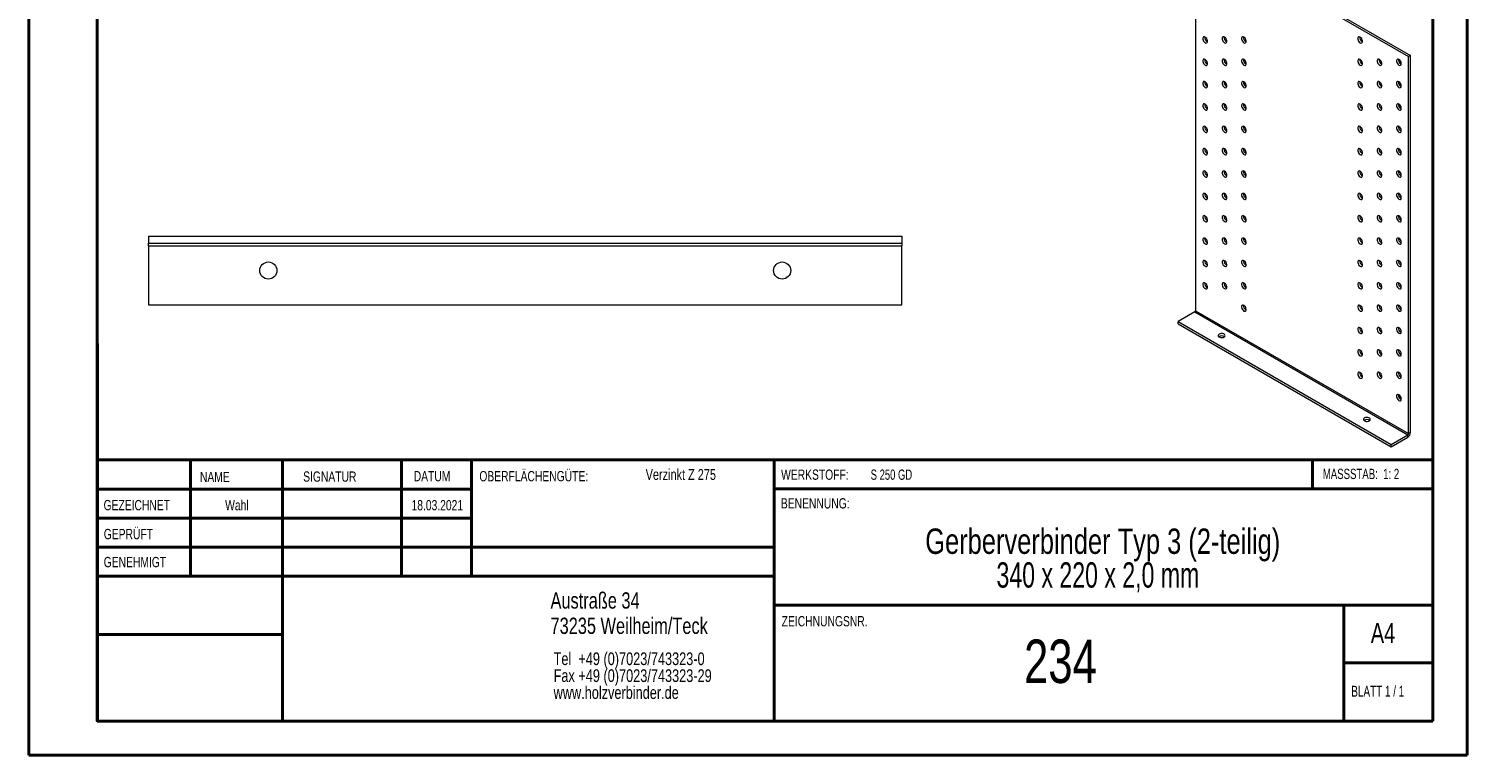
# Model space of a CAD drawing. Header units: millimetres. Extents: x 0 to 210, y 0 to 297.
# Tile 1 of 2: x 0 to 210, y 0 to 106. Entities that reach past the tile are written whole.
import ezdxf

# ---------------------------------------------------------------- set-up
doc = ezdxf.new("R2010")
doc.units = ezdxf.units.MM
doc.styles.add('SLDTEXTSTYLE0', font='TXT', dxfattribs={"width": 0.75})
doc.styles.add('SLDTEXTSTYLE1', font='TXT', dxfattribs={"width": 0.681818})
doc.styles.add('SLDTEXTSTYLE2', font='TXT', dxfattribs={"width": 0.7})
doc.styles.add('SLDTEXTSTYLE3', font='TXT', dxfattribs={"width": 0.6875})
doc.styles.add('SLDTEXTSTYLE4', font='TXT', dxfattribs={"width": 0.680556})

# ---------------------------------------------------------------- blocks, each defined once
blk = doc.blocks.new('SW_NOTE_0')
at = {"color": 0, "linetype": 'Continuous', "lineweight": 0, "char_height": 1.8521, "attachment_point": 1, "style": 'SLDTEXTSTYLE0'}
for s, insert in [('Tel  +49 (0)7023/743323-0', (0, 2.39)), ('Fax +49 (0)7023/743323-29', (0, -0.08)), ('www.holzverbinder.de', (0, -2.55))]:
    blk.add_mtext(s, dxfattribs=dict(at, insert=insert))
blk = doc.blocks.new('SW_NOTE_1')
at = {"color": 0, "linetype": 'Continuous', "lineweight": 0, "char_height": 3.7042, "attachment_point": 2}
for s, insert, style in [('Gerberverbinder Typ 3 (2-teilig)', (36.75, 4.77), 'SLDTEXTSTYLE0'), ('340 x 220 x 2,0 mm', (36.04, -0.16), 'SLDTEXTSTYLE4')]:
    blk.add_mtext(s, dxfattribs=dict(at, insert=insert, style=style))

msp = doc.modelspace()

# ---------------------------------------------------------------- linework, layer by layer
at = {"color": 7, "linetype": 'Continuous', "lineweight": 40}
for p, q in [((0.08, 0.21), (0.08, 297.21)), ((210.08, 0.21), (210.08, 297.21)), ((10.08, 5.21), (10.08, 292.21)), ((205.08, 5.21), (205.08, 292.21)), ((10.11, 60.37), (10.11, 5.12)), ((205.08, 43.37), (10.11, 43.37)), ((23.71, 43.37), (23.71, 26.37)), ((37.1, 43.37), (37.1, 5.12)), ((54.51, 43.37), (54.51, 26.37)), ((64.71, 26.37), (64.71, 43.37)), ((108.91, 43.37), (108.91, 5.12)), ((187.47, 39.12), (187.47, 43.37)), ((64.71, 39.1), (10.11, 39.1)), ((205.08, 39.12), (108.91, 39.12)), ((64.71, 34.87), (10.11, 34.87)), ((108.91, 30.62), (10.11, 30.62)), ((108.91, 26.37), (10.11, 26.37)), ((108.91, 22.12), (205.08, 22.12)), ((192.08, 5.21), (192.08, 22.21)), ((37.1, 17.87), (10.11, 17.87)), ((10.11, 13.71), (10.08, 13.71)), ((205.08, 13.71), (192.08, 13.71)), ((10.11, 9.46), (10.08, 9.46)), ((10.08, 5.21), (205.08, 5.21)), ((205.08, 5.21), (180.99, 5.21)), ((0.08, 0.21), (210.08, 0.21))]:
    msp.add_line(p, q, dxfattribs=at)
at = {"color": 7, "linetype": 'Continuous', "lineweight": 15}
for p, q in [((170.4, 120.24), (170.4, 65.16)), ((170.4, 120.24), (201.52, 102.28)), ((170.69, 120.4), (201.8, 102.44)), ((172.1, 104.48), (172.17, 104.45)), ((174.93, 104.48), (174.99, 104.45)), ((177.76, 104.48), (177.82, 104.45)), ((194.73, 104.48), (194.79, 104.45)), ((172.1, 101.21), (172.17, 101.18)), ((174.93, 101.21), (174.99, 101.18)), ((177.76, 101.21), (177.82, 101.18)), ((194.73, 101.21), (194.79, 101.18)), ((197.56, 101.22), (197.62, 101.18)), ((200.39, 101.22), (200.45, 101.19)), ((201.8, 102.44), (201.52, 102.28)), ((201.52, 47.2), (201.52, 102.28)), ((201.8, 47.36), (201.8, 102.44)), ((172.1, 97.95), (172.17, 97.92)), ((174.93, 97.95), (174.99, 97.92)), ((177.76, 97.95), (177.82, 97.92)), ((194.73, 97.95), (194.79, 97.92)), ((197.56, 97.95), (197.62, 97.92)), ((200.39, 97.95), (200.45, 97.92)), ((172.1, 94.68), (172.17, 94.65)), ((174.93, 94.68), (174.99, 94.65)), ((177.76, 94.68), (177.82, 94.65)), ((194.73, 94.68), (194.79, 94.65)), ((197.56, 94.68), (197.62, 94.65)), ((200.39, 94.68), (200.45, 94.65)), ((172.1, 91.41), (172.17, 91.38)), ((174.93, 91.41), (174.99, 91.38)), ((177.76, 91.41), (177.82, 91.38)), ((194.73, 91.42), (194.79, 91.39)), ((197.56, 91.42), (197.62, 91.39)), ((200.39, 91.42), (200.45, 91.39)), ((172.1, 88.15), (172.17, 88.12)), ((174.93, 88.15), (174.99, 88.12)), ((177.76, 88.15), (177.82, 88.12)), ((194.73, 88.15), (194.79, 88.12)), ((197.56, 88.15), (197.62, 88.12)), ((200.39, 88.15), (200.45, 88.12)), ((172.1, 84.88), (172.17, 84.85)), ((174.93, 84.88), (174.99, 84.85)), ((177.76, 84.88), (177.82, 84.85)), ((194.73, 84.88), (194.79, 84.85)), ((197.56, 84.88), (197.62, 84.85)), ((200.39, 84.88), (200.45, 84.85)), ((172.1, 81.62), (172.17, 81.59)), ((174.93, 81.62), (174.99, 81.59)), ((177.76, 81.62), (177.82, 81.59)), ((194.73, 81.62), (194.79, 81.59)), ((197.56, 81.62), (197.62, 81.59)), ((200.39, 81.62), (200.45, 81.59)), ((172.1, 78.35), (172.17, 78.32)), ((174.93, 78.35), (174.99, 78.32)), ((177.76, 78.35), (177.82, 78.32)), ((194.73, 78.35), (194.79, 78.32)), ((197.56, 78.35), (197.62, 78.32)), ((200.39, 78.35), (200.45, 78.32)), ((17.56, 76.03), (127.56, 76.03)), ((17.56, 76.03), (17.56, 75.03)), ((127.56, 76.03), (127.56, 75.03)), ((17.56, 75.03), (127.56, 75.03)), ((17.56, 74.66), (17.56, 75.03)), ((17.56, 74.66), (127.56, 74.66)), ((17.56, 74.66), (17.56, 66.03)), ((127.56, 75.03), (127.56, 74.66)), ((127.56, 66.03), (127.56, 74.66)), ((172.1, 75.08), (172.17, 75.05)), ((174.93, 75.08), (174.99, 75.05)), ((177.76, 75.08), (177.82, 75.05)), ((194.73, 75.09), (194.79, 75.06)), ((197.56, 75.09), (197.62, 75.06)), ((200.39, 75.09), (200.45, 75.06)), ((172.1, 71.82), (172.17, 71.79)), ((174.93, 71.82), (174.99, 71.79)), ((177.76, 71.82), (177.82, 71.79)), ((194.73, 71.82), (194.79, 71.79)), ((197.56, 71.82), (197.62, 71.79)), ((200.39, 71.82), (200.45, 71.79)), ((172.1, 68.55), (172.17, 68.52)), ((174.93, 68.55), (174.99, 68.52)), ((177.76, 68.55), (177.82, 68.52)), ((194.73, 68.55), (194.79, 68.52)), ((197.56, 68.55), (197.62, 68.52)), ((200.39, 68.55), (200.45, 68.52)), ((17.56, 66.03), (127.56, 66.03)), ((170.4, 65.16), (201.52, 47.2)), ((177.76, 65.29), (177.82, 65.26)), ((194.73, 65.29), (194.79, 65.26)), ((197.56, 65.29), (197.62, 65.26)), ((200.39, 65.29), (200.45, 65.26)), ((170.3, 64.98), (167.86, 63.57)), ((167.86, 63.24), (167.86, 63.57)), ((167.86, 63.57), (198.97, 45.61)), ((167.86, 63.24), (198.97, 45.28)), ((170.3, 64.98), (201.41, 47.02)), ((194.73, 62.02), (194.79, 61.99)), ((197.56, 62.02), (197.62, 61.99)), ((200.39, 62.02), (200.45, 61.99)), ((194.73, 58.75), (194.79, 58.72)), ((197.56, 58.76), (197.62, 58.72)), ((200.39, 58.76), (200.45, 58.72)), ((194.73, 55.49), (194.79, 55.46)), ((197.56, 55.49), (197.62, 55.46)), ((200.39, 55.49), (200.45, 55.46)), ((200.39, 52.22), (200.45, 52.19)), ((198.97, 45.61), (201.41, 47.02)), ((198.97, 45.28), (201.41, 46.69)), ((201.41, 46.69), (201.41, 47.02)), ((201.8, 47.36), (201.52, 47.2)), ((198.97, 45.28), (198.97, 45.61))]:
    msp.add_line(p, q, dxfattribs=at)
at = {"color": 7, "linetype": 'Continuous', "lineweight": 0}
for p, q in [((64.71, 39.12), (10.11, 39.12)), ((23.71, 5.21), (23.71, 5.12)), ((54.51, 5.21), (54.51, 5.12))]:
    msp.add_line(p, q, dxfattribs=at)
at = {"color": 7, "linetype": 'Continuous', "lineweight": 15, "flags": 128}
for points in [[(171.82, 104.32), (171.94, 104.27), (172.05, 104.28), (172.12, 104.34), (172.17, 104.45), (172.17, 104.59), (172.12, 104.75), (172.05, 104.91), (171.94, 105.04), (171.82, 105.13), (171.7, 105.18), (171.59, 105.17), (171.51, 105.1), (171.47, 105), (171.47, 104.85), (171.51, 104.7), (171.59, 104.54), (171.7, 104.41), (171.82, 104.32)], [(174.65, 104.32), (174.77, 104.27), (174.87, 104.28), (174.95, 104.34), (174.99, 104.45), (174.99, 104.59), (174.95, 104.75), (174.87, 104.91), (174.77, 105.04), (174.65, 105.13), (174.53, 105.18), (174.42, 105.17), (174.34, 105.11), (174.3, 105), (174.3, 104.85), (174.34, 104.7), (174.42, 104.54), (174.53, 104.41), (174.65, 104.32)], [(177.47, 104.32), (177.6, 104.27), (177.7, 104.28), (177.78, 104.34), (177.82, 104.45), (177.82, 104.59), (177.78, 104.75), (177.7, 104.91), (177.6, 105.04), (177.47, 105.13), (177.35, 105.18), (177.25, 105.17), (177.17, 105.11), (177.13, 105), (177.13, 104.85), (177.17, 104.7), (177.25, 104.54), (177.35, 104.41), (177.47, 104.32)], [(194.45, 104.32), (194.57, 104.27), (194.67, 104.28), (194.75, 104.35), (194.79, 104.45), (194.79, 104.6), (194.75, 104.75), (194.67, 104.91), (194.57, 105.04), (194.45, 105.13), (194.32, 105.18), (194.22, 105.17), (194.14, 105.11), (194.1, 105), (194.1, 104.86), (194.14, 104.7), (194.22, 104.54), (194.32, 104.41), (194.45, 104.32)], [(171.82, 101.05), (171.94, 101), (172.05, 101.01), (172.12, 101.08), (172.17, 101.19), (172.17, 101.33), (172.12, 101.49), (172.05, 101.64), (171.94, 101.77), (171.82, 101.87), (171.7, 101.91), (171.59, 101.9), (171.51, 101.84), (171.47, 101.73), (171.47, 101.59), (171.51, 101.43), (171.59, 101.28), (171.7, 101.14), (171.82, 101.05)], [(174.65, 101.05), (174.77, 101), (174.87, 101.01), (174.95, 101.08), (174.99, 101.19), (174.99, 101.33), (174.95, 101.49), (174.87, 101.64), (174.77, 101.77), (174.65, 101.87), (174.53, 101.91), (174.42, 101.9), (174.34, 101.84), (174.3, 101.73), (174.3, 101.59), (174.34, 101.43), (174.42, 101.28), (174.53, 101.14), (174.65, 101.05)], [(177.47, 101.05), (177.6, 101), (177.7, 101.01), (177.78, 101.08), (177.82, 101.19), (177.82, 101.33), (177.78, 101.49), (177.7, 101.64), (177.6, 101.77), (177.47, 101.87), (177.35, 101.91), (177.25, 101.9), (177.17, 101.84), (177.13, 101.73), (177.13, 101.59), (177.17, 101.43), (177.25, 101.28), (177.35, 101.14), (177.47, 101.05)], [(194.45, 101.05), (194.57, 101.01), (194.67, 101.02), (194.75, 101.08), (194.79, 101.19), (194.79, 101.33), (194.75, 101.49), (194.67, 101.64), (194.57, 101.77), (194.45, 101.87), (194.32, 101.91), (194.22, 101.9), (194.14, 101.84), (194.1, 101.73), (194.1, 101.59), (194.14, 101.43), (194.22, 101.28), (194.32, 101.15), (194.45, 101.05)], [(197.27, 101.05), (197.39, 101.01), (197.5, 101.02), (197.58, 101.08), (197.62, 101.19), (197.62, 101.33), (197.58, 101.49), (197.5, 101.64), (197.39, 101.77), (197.27, 101.87), (197.15, 101.91), (197.05, 101.9), (196.97, 101.84), (196.93, 101.73), (196.93, 101.59), (196.97, 101.43), (197.05, 101.28), (197.15, 101.15), (197.27, 101.05)], [(200.1, 101.05), (200.22, 101.01), (200.33, 101.02), (200.41, 101.08), (200.45, 101.19), (200.45, 101.33), (200.41, 101.49), (200.33, 101.64), (200.22, 101.77), (200.1, 101.87), (199.98, 101.91), (199.88, 101.9), (199.8, 101.84), (199.75, 101.73), (199.75, 101.59), (199.8, 101.43), (199.88, 101.28), (199.98, 101.15), (200.1, 101.05)], [(171.82, 97.78), (171.94, 97.74), (172.05, 97.75), (172.12, 97.81), (172.17, 97.92), (172.17, 98.06), (172.12, 98.22), (172.05, 98.37), (171.94, 98.51), (171.82, 98.6), (171.7, 98.65), (171.59, 98.64), (171.51, 98.57), (171.47, 98.46), (171.47, 98.32), (171.51, 98.16), (171.59, 98.01), (171.7, 97.88), (171.82, 97.78)], [(174.65, 97.78), (174.77, 97.74), (174.87, 97.75), (174.95, 97.81), (174.99, 97.92), (174.99, 98.06), (174.95, 98.22), (174.87, 98.37), (174.77, 98.51), (174.65, 98.6), (174.53, 98.65), (174.42, 98.64), (174.34, 98.57), (174.3, 98.46), (174.3, 98.32), (174.34, 98.16), (174.42, 98.01), (174.53, 97.88), (174.65, 97.78)], [(177.47, 97.78), (177.6, 97.74), (177.7, 97.75), (177.78, 97.81), (177.82, 97.92), (177.82, 98.06), (177.78, 98.22), (177.7, 98.37), (177.6, 98.51), (177.47, 98.6), (177.35, 98.65), (177.25, 98.64), (177.17, 98.57), (177.13, 98.46), (177.13, 98.32), (177.17, 98.16), (177.25, 98.01), (177.35, 97.88), (177.47, 97.78)], [(194.45, 97.79), (194.57, 97.74), (194.67, 97.75), (194.75, 97.81), (194.79, 97.92), (194.79, 98.06), (194.75, 98.22), (194.67, 98.38), (194.57, 98.51), (194.45, 98.6), (194.32, 98.65), (194.22, 98.64), (194.14, 98.57), (194.1, 98.47), (194.1, 98.32), (194.14, 98.17), (194.22, 98.01), (194.32, 97.88), (194.45, 97.79)], [(197.27, 97.79), (197.39, 97.74), (197.5, 97.75), (197.58, 97.81), (197.62, 97.92), (197.62, 98.06), (197.58, 98.22), (197.5, 98.38), (197.39, 98.51), (197.27, 98.6), (197.15, 98.65), (197.05, 98.64), (196.97, 98.57), (196.93, 98.47), (196.93, 98.32), (196.97, 98.17), (197.05, 98.01), (197.15, 97.88), (197.27, 97.79)], [(200.1, 97.79), (200.22, 97.74), (200.33, 97.75), (200.41, 97.81), (200.45, 97.92), (200.45, 98.06), (200.41, 98.22), (200.33, 98.38), (200.22, 98.51), (200.1, 98.6), (199.98, 98.65), (199.88, 98.64), (199.8, 98.58), (199.75, 98.47), (199.75, 98.32), (199.8, 98.17), (199.88, 98.01), (199.98, 97.88), (200.1, 97.79)], [(171.82, 94.52), (171.94, 94.47), (172.05, 94.48), (172.12, 94.54), (172.17, 94.65), (172.17, 94.8), (172.12, 94.95), (172.05, 95.11), (171.94, 95.24), (171.82, 95.33), (171.7, 95.38), (171.59, 95.37), (171.51, 95.31), (171.47, 95.2), (171.47, 95.06), (171.51, 94.9), (171.59, 94.74), (171.7, 94.61), (171.82, 94.52)], [(174.65, 94.52), (174.77, 94.47), (174.87, 94.48), (174.95, 94.54), (174.99, 94.65), (174.99, 94.8), (174.95, 94.95), (174.87, 95.11), (174.77, 95.24), (174.65, 95.33), (174.53, 95.38), (174.42, 95.37), (174.34, 95.31), (174.3, 95.2), (174.3, 95.06), (174.34, 94.9), (174.42, 94.74), (174.53, 94.61), (174.65, 94.52)], [(177.47, 94.52), (177.6, 94.47), (177.7, 94.48), (177.78, 94.55), (177.82, 94.65), (177.82, 94.8), (177.78, 94.95), (177.7, 95.11), (177.6, 95.24), (177.47, 95.33), (177.35, 95.38), (177.25, 95.37), (177.17, 95.31), (177.13, 95.2), (177.13, 95.06), (177.17, 94.9), (177.25, 94.74), (177.35, 94.61), (177.47, 94.52)], [(194.45, 94.52), (194.57, 94.47), (194.67, 94.48), (194.75, 94.55), (194.79, 94.66), (194.79, 94.8), (194.75, 94.95), (194.67, 95.11), (194.57, 95.24), (194.45, 95.34), (194.32, 95.38), (194.22, 95.37), (194.14, 95.31), (194.1, 95.2), (194.1, 95.06), (194.14, 94.9), (194.22, 94.75), (194.32, 94.61), (194.45, 94.52)], [(197.27, 94.52), (197.39, 94.47), (197.5, 94.48), (197.58, 94.55), (197.62, 94.66), (197.62, 94.8), (197.58, 94.96), (197.5, 95.11), (197.39, 95.24), (197.27, 95.34), (197.15, 95.38), (197.05, 95.37), (196.97, 95.31), (196.93, 95.2), (196.93, 95.06), (196.97, 94.9), (197.05, 94.75), (197.15, 94.61), (197.27, 94.52)], [(200.1, 94.52), (200.22, 94.47), (200.33, 94.48), (200.41, 94.55), (200.45, 94.66), (200.45, 94.8), (200.41, 94.96), (200.33, 95.11), (200.22, 95.24), (200.1, 95.34), (199.98, 95.38), (199.88, 95.37), (199.8, 95.31), (199.75, 95.2), (199.75, 95.06), (199.8, 94.9), (199.88, 94.75), (199.98, 94.61), (200.1, 94.52)], [(171.82, 91.25), (171.94, 91.21), (172.05, 91.22), (172.12, 91.28), (172.17, 91.39), (172.17, 91.53), (172.12, 91.69), (172.05, 91.84), (171.94, 91.97), (171.82, 92.07), (171.7, 92.11), (171.59, 92.1), (171.51, 92.04), (171.47, 91.93), (171.47, 91.79), (171.51, 91.63), (171.59, 91.48), (171.7, 91.35), (171.82, 91.25)], [(174.65, 91.25), (174.77, 91.21), (174.87, 91.22), (174.95, 91.28), (174.99, 91.39), (174.99, 91.53), (174.95, 91.69), (174.87, 91.84), (174.77, 91.97), (174.65, 92.07), (174.53, 92.11), (174.42, 92.1), (174.34, 92.04), (174.3, 91.93), (174.3, 91.79), (174.34, 91.63), (174.42, 91.48), (174.53, 91.35), (174.65, 91.25)], [(177.47, 91.25), (177.6, 91.21), (177.7, 91.22), (177.78, 91.28), (177.82, 91.39), (177.82, 91.53), (177.78, 91.69), (177.7, 91.84), (177.6, 91.97), (177.47, 92.07), (177.35, 92.11), (177.25, 92.1), (177.17, 92.04), (177.13, 91.93), (177.13, 91.79), (177.17, 91.63), (177.25, 91.48), (177.35, 91.35), (177.47, 91.25)], [(194.45, 91.25), (194.57, 91.21), (194.67, 91.22), (194.75, 91.28), (194.79, 91.39), (194.79, 91.53), (194.75, 91.69), (194.67, 91.84), (194.57, 91.98), (194.45, 92.07), (194.32, 92.11), (194.22, 92.11), (194.14, 92.04), (194.1, 91.93), (194.1, 91.79), (194.14, 91.63), (194.22, 91.48), (194.32, 91.35), (194.45, 91.25)], [(197.27, 91.25), (197.39, 91.21), (197.5, 91.22), (197.58, 91.28), (197.62, 91.39), (197.62, 91.53), (197.58, 91.69), (197.5, 91.84), (197.39, 91.98), (197.27, 92.07), (197.15, 92.12), (197.05, 92.11), (196.97, 92.04), (196.93, 91.93), (196.93, 91.79), (196.97, 91.63), (197.05, 91.48), (197.15, 91.35), (197.27, 91.25)], [(200.1, 91.25), (200.22, 91.21), (200.33, 91.22), (200.41, 91.28), (200.45, 91.39), (200.45, 91.53), (200.41, 91.69), (200.33, 91.84), (200.22, 91.98), (200.1, 92.07), (199.98, 92.12), (199.88, 92.11), (199.8, 92.04), (199.75, 91.93), (199.75, 91.79), (199.8, 91.63), (199.88, 91.48), (199.98, 91.35), (200.1, 91.25)], [(171.82, 87.98), (171.94, 87.94), (172.05, 87.95), (172.12, 88.01), (172.17, 88.12), (172.17, 88.26), (172.12, 88.42), (172.05, 88.57), (171.94, 88.71), (171.82, 88.8), (171.7, 88.85), (171.59, 88.84), (171.51, 88.77), (171.47, 88.67), (171.47, 88.52), (171.51, 88.37), (171.59, 88.21), (171.7, 88.08), (171.82, 87.98)], [(174.65, 87.99), (174.77, 87.94), (174.87, 87.95), (174.95, 88.01), (174.99, 88.12), (174.99, 88.26), (174.95, 88.42), (174.87, 88.57), (174.77, 88.71), (174.65, 88.8), (174.53, 88.85), (174.42, 88.84), (174.34, 88.77), (174.3, 88.67), (174.3, 88.52), (174.34, 88.37), (174.42, 88.21), (174.53, 88.08), (174.65, 87.99)], [(177.47, 87.99), (177.6, 87.94), (177.7, 87.95), (177.78, 88.01), (177.82, 88.12), (177.82, 88.26), (177.78, 88.42), (177.7, 88.58), (177.6, 88.71), (177.47, 88.8), (177.35, 88.85), (177.25, 88.84), (177.17, 88.77), (177.13, 88.67), (177.13, 88.52), (177.17, 88.37), (177.25, 88.21), (177.35, 88.08), (177.47, 87.99)], [(194.45, 87.99), (194.57, 87.94), (194.67, 87.95), (194.75, 88.01), (194.79, 88.12), (194.79, 88.27), (194.75, 88.42), (194.67, 88.58), (194.57, 88.71), (194.45, 88.8), (194.32, 88.85), (194.22, 88.84), (194.14, 88.78), (194.1, 88.67), (194.1, 88.53), (194.14, 88.37), (194.22, 88.21), (194.32, 88.08), (194.45, 87.99)], [(197.27, 87.99), (197.39, 87.94), (197.5, 87.95), (197.58, 88.01), (197.62, 88.12), (197.62, 88.27), (197.58, 88.42), (197.5, 88.58), (197.39, 88.71), (197.27, 88.8), (197.15, 88.85), (197.05, 88.84), (196.97, 88.78), (196.93, 88.67), (196.93, 88.53), (196.97, 88.37), (197.05, 88.21), (197.15, 88.08), (197.27, 87.99)], [(200.1, 87.99), (200.22, 87.94), (200.33, 87.95), (200.41, 88.01), (200.45, 88.12), (200.45, 88.27), (200.41, 88.42), (200.33, 88.58), (200.22, 88.71), (200.1, 88.8), (199.98, 88.85), (199.88, 88.84), (199.8, 88.78), (199.75, 88.67), (199.75, 88.53), (199.8, 88.37), (199.88, 88.21), (199.98, 88.08), (200.1, 87.99)], [(171.82, 84.72), (171.94, 84.67), (172.05, 84.68), (172.12, 84.75), (172.17, 84.86), (172.17, 85), (172.12, 85.15), (172.05, 85.31), (171.94, 85.44), (171.82, 85.54), (171.7, 85.58), (171.59, 85.57), (171.51, 85.51), (171.47, 85.4), (171.47, 85.26), (171.51, 85.1), (171.59, 84.95), (171.7, 84.81), (171.82, 84.72)], [(174.65, 84.72), (174.77, 84.67), (174.87, 84.68), (174.95, 84.75), (174.99, 84.86), (174.99, 85), (174.95, 85.15), (174.87, 85.31), (174.77, 85.44), (174.65, 85.54), (174.53, 85.58), (174.42, 85.57), (174.34, 85.51), (174.3, 85.4), (174.3, 85.26), (174.34, 85.1), (174.42, 84.95), (174.53, 84.81), (174.65, 84.72)], [(177.47, 84.72), (177.6, 84.67), (177.7, 84.68), (177.78, 84.75), (177.82, 84.86), (177.82, 85), (177.78, 85.15), (177.7, 85.31), (177.6, 85.44), (177.47, 85.54), (177.35, 85.58), (177.25, 85.57), (177.17, 85.51), (177.13, 85.4), (177.13, 85.26), (177.17, 85.1), (177.25, 84.95), (177.35, 84.81), (177.47, 84.72)], [(194.45, 84.72), (194.57, 84.68), (194.67, 84.69), (194.75, 84.75), (194.79, 84.86), (194.79, 85), (194.75, 85.16), (194.67, 85.31), (194.57, 85.44), (194.45, 85.54), (194.32, 85.58), (194.22, 85.57), (194.14, 85.51), (194.1, 85.4), (194.1, 85.26), (194.14, 85.1), (194.22, 84.95), (194.32, 84.82), (194.45, 84.72)], [(197.27, 84.72), (197.39, 84.68), (197.5, 84.69), (197.58, 84.75), (197.62, 84.86), (197.62, 85), (197.58, 85.16), (197.5, 85.31), (197.39, 85.44), (197.27, 85.54), (197.15, 85.58), (197.05, 85.57), (196.97, 85.51), (196.93, 85.4), (196.93, 85.26), (196.97, 85.1), (197.05, 84.95), (197.15, 84.82), (197.27, 84.72)], [(200.1, 84.72), (200.22, 84.68), (200.33, 84.69), (200.41, 84.75), (200.45, 84.86), (200.45, 85), (200.41, 85.16), (200.33, 85.31), (200.22, 85.44), (200.1, 85.54), (199.98, 85.58), (199.88, 85.57), (199.8, 85.51), (199.75, 85.4), (199.75, 85.26), (199.8, 85.1), (199.88, 84.95), (199.98, 84.82), (200.1, 84.72)], [(171.82, 81.45), (171.94, 81.41), (172.05, 81.42), (172.12, 81.48), (172.17, 81.59), (172.17, 81.73), (172.12, 81.89), (172.05, 82.04), (171.94, 82.17), (171.82, 82.27), (171.7, 82.31), (171.59, 82.3), (171.51, 82.24), (171.47, 82.13), (171.47, 81.99), (171.51, 81.83), (171.59, 81.68), (171.7, 81.55), (171.82, 81.45)], [(174.65, 81.45), (174.77, 81.41), (174.87, 81.42), (174.95, 81.48), (174.99, 81.59), (174.99, 81.73), (174.95, 81.89), (174.87, 82.04), (174.77, 82.17), (174.65, 82.27), (174.53, 82.31), (174.42, 82.31), (174.34, 82.24), (174.3, 82.13), (174.3, 81.99), (174.34, 81.83), (174.42, 81.68), (174.53, 81.55), (174.65, 81.45)], [(177.47, 81.45), (177.6, 81.41), (177.7, 81.42), (177.78, 81.48), (177.82, 81.59), (177.82, 81.73), (177.78, 81.89), (177.7, 82.04), (177.6, 82.18), (177.47, 82.27), (177.35, 82.31), (177.25, 82.31), (177.17, 82.24), (177.13, 82.13), (177.13, 81.99), (177.17, 81.83), (177.25, 81.68), (177.35, 81.55), (177.47, 81.45)], [(194.45, 81.45), (194.57, 81.41), (194.67, 81.42), (194.75, 81.48), (194.79, 81.59), (194.79, 81.73), (194.75, 81.89), (194.67, 82.04), (194.57, 82.18), (194.45, 82.27), (194.32, 82.32), (194.22, 82.31), (194.14, 82.24), (194.1, 82.13), (194.1, 81.99), (194.14, 81.84), (194.22, 81.68), (194.32, 81.55), (194.45, 81.45)], [(197.27, 81.45), (197.39, 81.41), (197.5, 81.42), (197.58, 81.48), (197.62, 81.59), (197.62, 81.73), (197.58, 81.89), (197.5, 82.04), (197.39, 82.18), (197.27, 82.27), (197.15, 82.32), (197.05, 82.31), (196.97, 82.24), (196.93, 82.14), (196.93, 81.99), (196.97, 81.84), (197.05, 81.68), (197.15, 81.55), (197.27, 81.45)], [(200.1, 81.46), (200.22, 81.41), (200.33, 81.42), (200.41, 81.48), (200.45, 81.59), (200.45, 81.73), (200.41, 81.89), (200.33, 82.05), (200.22, 82.18), (200.1, 82.27), (199.98, 82.32), (199.88, 82.31), (199.8, 82.24), (199.75, 82.14), (199.75, 81.99), (199.8, 81.84), (199.88, 81.68), (199.98, 81.55), (200.1, 81.46)], [(171.82, 78.19), (171.94, 78.14), (172.05, 78.15), (172.12, 78.21), (172.17, 78.32), (172.17, 78.46), (172.12, 78.62), (172.05, 78.78), (171.94, 78.91), (171.82, 79), (171.7, 79.05), (171.59, 79.04), (171.51, 78.98), (171.47, 78.87), (171.47, 78.72), (171.51, 78.57), (171.59, 78.41), (171.7, 78.28), (171.82, 78.19)], [(174.65, 78.19), (174.77, 78.14), (174.87, 78.15), (174.95, 78.21), (174.99, 78.32), (174.99, 78.46), (174.95, 78.62), (174.87, 78.78), (174.77, 78.91), (174.65, 79), (174.53, 79.05), (174.42, 79.04), (174.34, 78.98), (174.3, 78.87), (174.3, 78.73), (174.34, 78.57), (174.42, 78.41), (174.53, 78.28), (174.65, 78.19)], [(177.47, 78.19), (177.6, 78.14), (177.7, 78.15), (177.78, 78.21), (177.82, 78.32), (177.82, 78.47), (177.78, 78.62), (177.7, 78.78), (177.6, 78.91), (177.47, 79), (177.35, 79.05), (177.25, 79.04), (177.17, 78.98), (177.13, 78.87), (177.13, 78.73), (177.17, 78.57), (177.25, 78.41), (177.35, 78.28), (177.47, 78.19)], [(194.45, 78.19), (194.57, 78.14), (194.67, 78.15), (194.75, 78.22), (194.79, 78.32), (194.79, 78.47), (194.75, 78.62), (194.67, 78.78), (194.57, 78.91), (194.45, 79.01), (194.32, 79.05), (194.22, 79.04), (194.14, 78.98), (194.1, 78.87), (194.1, 78.73), (194.14, 78.57), (194.22, 78.42), (194.32, 78.28), (194.45, 78.19)], [(197.27, 78.19), (197.39, 78.14), (197.5, 78.15), (197.58, 78.22), (197.62, 78.33), (197.62, 78.47), (197.58, 78.62), (197.5, 78.78), (197.39, 78.91), (197.27, 79.01), (197.15, 79.05), (197.05, 79.04), (196.97, 78.98), (196.93, 78.87), (196.93, 78.73), (196.97, 78.57), (197.05, 78.42), (197.15, 78.28), (197.27, 78.19)], [(200.1, 78.19), (200.22, 78.14), (200.33, 78.15), (200.41, 78.22), (200.45, 78.33), (200.45, 78.47), (200.41, 78.62), (200.33, 78.78), (200.22, 78.91), (200.1, 79.01), (199.98, 79.05), (199.88, 79.04), (199.8, 78.98), (199.75, 78.87), (199.75, 78.73), (199.8, 78.57), (199.88, 78.42), (199.98, 78.28), (200.1, 78.19)], [(171.82, 74.92), (171.94, 74.88), (172.05, 74.88), (172.12, 74.95), (172.17, 75.06), (172.17, 75.2), (172.12, 75.36), (172.05, 75.51), (171.94, 75.64), (171.82, 75.74), (171.7, 75.78), (171.59, 75.77), (171.51, 75.71), (171.47, 75.6), (171.47, 75.46), (171.51, 75.3), (171.59, 75.15), (171.7, 75.01), (171.82, 74.92)], [(174.65, 74.92), (174.77, 74.88), (174.87, 74.88), (174.95, 74.95), (174.99, 75.06), (174.99, 75.2), (174.95, 75.36), (174.87, 75.51), (174.77, 75.64), (174.65, 75.74), (174.53, 75.78), (174.42, 75.77), (174.34, 75.71), (174.3, 75.6), (174.3, 75.46), (174.34, 75.3), (174.42, 75.15), (174.53, 75.01), (174.65, 74.92)], [(177.47, 74.92), (177.6, 74.88), (177.7, 74.89), (177.78, 74.95), (177.82, 75.06), (177.82, 75.2), (177.78, 75.36), (177.7, 75.51), (177.6, 75.64), (177.47, 75.74), (177.35, 75.78), (177.25, 75.77), (177.17, 75.71), (177.13, 75.6), (177.13, 75.46), (177.17, 75.3), (177.25, 75.15), (177.35, 75.02), (177.47, 74.92)], [(194.45, 74.92), (194.57, 74.88), (194.67, 74.89), (194.75, 74.95), (194.79, 75.06), (194.79, 75.2), (194.75, 75.36), (194.67, 75.51), (194.57, 75.64), (194.45, 75.74), (194.32, 75.78), (194.22, 75.77), (194.14, 75.71), (194.1, 75.6), (194.1, 75.46), (194.14, 75.3), (194.22, 75.15), (194.32, 75.02), (194.45, 74.92)], [(197.27, 74.92), (197.39, 74.88), (197.5, 74.89), (197.58, 74.95), (197.62, 75.06), (197.62, 75.2), (197.58, 75.36), (197.5, 75.51), (197.39, 75.64), (197.27, 75.74), (197.15, 75.78), (197.05, 75.77), (196.97, 75.71), (196.93, 75.6), (196.93, 75.46), (196.97, 75.3), (197.05, 75.15), (197.15, 75.02), (197.27, 74.92)], [(200.1, 74.92), (200.22, 74.88), (200.33, 74.89), (200.41, 74.95), (200.45, 75.06), (200.45, 75.2), (200.41, 75.36), (200.33, 75.51), (200.22, 75.65), (200.1, 75.74), (199.98, 75.78), (199.88, 75.78), (199.8, 75.71), (199.75, 75.6), (199.75, 75.46), (199.8, 75.3), (199.88, 75.15), (199.98, 75.02), (200.1, 74.92)], [(171.82, 71.65), (171.94, 71.61), (172.05, 71.62), (172.12, 71.68), (172.17, 71.79), (172.17, 71.93), (172.12, 72.09), (172.05, 72.24), (171.94, 72.38), (171.82, 72.47), (171.7, 72.52), (171.59, 72.51), (171.51, 72.44), (171.47, 72.33), (171.47, 72.19), (171.51, 72.03), (171.59, 71.88), (171.7, 71.75), (171.82, 71.65)], [(174.65, 71.65), (174.77, 71.61), (174.87, 71.62), (174.95, 71.68), (174.99, 71.79), (174.99, 71.93), (174.95, 72.09), (174.87, 72.24), (174.77, 72.38), (174.65, 72.47), (174.53, 72.52), (174.42, 72.51), (174.34, 72.44), (174.3, 72.33), (174.3, 72.19), (174.34, 72.04), (174.42, 71.88), (174.53, 71.75), (174.65, 71.65)], [(177.47, 71.65), (177.6, 71.61), (177.7, 71.62), (177.78, 71.68), (177.82, 71.79), (177.82, 71.93), (177.78, 72.09), (177.7, 72.24), (177.6, 72.38), (177.47, 72.47), (177.35, 72.52), (177.25, 72.51), (177.17, 72.44), (177.13, 72.33), (177.13, 72.19), (177.17, 72.04), (177.25, 71.88), (177.35, 71.75), (177.47, 71.65)], [(194.45, 71.66), (194.57, 71.61), (194.67, 71.62), (194.75, 71.68), (194.79, 71.79), (194.79, 71.93), (194.75, 72.09), (194.67, 72.25), (194.57, 72.38), (194.45, 72.47), (194.32, 72.52), (194.22, 72.51), (194.14, 72.45), (194.1, 72.34), (194.1, 72.19), (194.14, 72.04), (194.22, 71.88), (194.32, 71.75), (194.45, 71.66)], [(197.27, 71.66), (197.39, 71.61), (197.5, 71.62), (197.58, 71.68), (197.62, 71.79), (197.62, 71.93), (197.58, 72.09), (197.5, 72.25), (197.39, 72.38), (197.27, 72.47), (197.15, 72.52), (197.05, 72.51), (196.97, 72.45), (196.93, 72.34), (196.93, 72.19), (196.97, 72.04), (197.05, 71.88), (197.15, 71.75), (197.27, 71.66)], [(200.1, 71.66), (200.22, 71.61), (200.33, 71.62), (200.41, 71.68), (200.45, 71.79), (200.45, 71.93), (200.41, 72.09), (200.33, 72.25), (200.22, 72.38), (200.1, 72.47), (199.98, 72.52), (199.88, 72.51), (199.8, 72.45), (199.75, 72.34), (199.75, 72.2), (199.8, 72.04), (199.88, 71.88), (199.98, 71.75), (200.1, 71.66)], [(171.82, 68.39), (171.94, 68.34), (172.05, 68.35), (172.12, 68.42), (172.17, 68.52), (172.17, 68.67), (172.12, 68.82), (172.05, 68.98), (171.94, 69.11), (171.82, 69.2), (171.7, 69.25), (171.59, 69.24), (171.51, 69.18), (171.47, 69.07), (171.47, 68.93), (171.51, 68.77), (171.59, 68.61), (171.7, 68.48), (171.82, 68.39)], [(174.65, 68.39), (174.77, 68.34), (174.87, 68.35), (174.95, 68.42), (174.99, 68.52), (174.99, 68.67), (174.95, 68.82), (174.87, 68.98), (174.77, 69.11), (174.65, 69.2), (174.53, 69.25), (174.42, 69.24), (174.34, 69.18), (174.3, 69.07), (174.3, 68.93), (174.34, 68.77), (174.42, 68.61), (174.53, 68.48), (174.65, 68.39)], [(177.47, 68.39), (177.6, 68.34), (177.7, 68.35), (177.78, 68.42), (177.82, 68.52), (177.82, 68.67), (177.78, 68.82), (177.7, 68.98), (177.6, 69.11), (177.47, 69.2), (177.35, 69.25), (177.25, 69.24), (177.17, 69.18), (177.13, 69.07), (177.13, 68.93), (177.17, 68.77), (177.25, 68.62), (177.35, 68.48), (177.47, 68.39)], [(194.45, 68.39), (194.57, 68.34), (194.67, 68.35), (194.75, 68.42), (194.79, 68.53), (194.79, 68.67), (194.75, 68.83), (194.67, 68.98), (194.57, 69.11), (194.45, 69.21), (194.32, 69.25), (194.22, 69.24), (194.14, 69.18), (194.1, 69.07), (194.1, 68.93), (194.14, 68.77), (194.22, 68.62), (194.32, 68.48), (194.45, 68.39)], [(197.27, 68.39), (197.39, 68.35), (197.5, 68.35), (197.58, 68.42), (197.62, 68.53), (197.62, 68.67), (197.58, 68.83), (197.5, 68.98), (197.39, 69.11), (197.27, 69.21), (197.15, 69.25), (197.05, 69.24), (196.97, 69.18), (196.93, 69.07), (196.93, 68.93), (196.97, 68.77), (197.05, 68.62), (197.15, 68.48), (197.27, 68.39)], [(200.1, 68.39), (200.22, 68.35), (200.33, 68.35), (200.41, 68.42), (200.45, 68.53), (200.45, 68.67), (200.41, 68.83), (200.33, 68.98), (200.22, 69.11), (200.1, 69.21), (199.98, 69.25), (199.88, 69.24), (199.8, 69.18), (199.75, 69.07), (199.75, 68.93), (199.8, 68.77), (199.88, 68.62), (199.98, 68.49), (200.1, 68.39)], [(177.47, 65.12), (177.6, 65.08), (177.7, 65.09), (177.78, 65.15), (177.82, 65.26), (177.82, 65.4), (177.78, 65.56), (177.7, 65.71), (177.6, 65.84), (177.47, 65.94), (177.35, 65.98), (177.25, 65.97), (177.17, 65.91), (177.13, 65.8), (177.13, 65.66), (177.17, 65.5), (177.25, 65.35), (177.35, 65.22), (177.47, 65.12)], [(194.45, 65.12), (194.57, 65.08), (194.67, 65.09), (194.75, 65.15), (194.79, 65.26), (194.79, 65.4), (194.75, 65.56), (194.67, 65.71), (194.57, 65.85), (194.45, 65.94), (194.32, 65.99), (194.22, 65.98), (194.14, 65.91), (194.1, 65.8), (194.1, 65.66), (194.14, 65.5), (194.22, 65.35), (194.32, 65.22), (194.45, 65.12)], [(197.27, 65.12), (197.39, 65.08), (197.5, 65.09), (197.58, 65.15), (197.62, 65.26), (197.62, 65.4), (197.58, 65.56), (197.5, 65.71), (197.39, 65.85), (197.27, 65.94), (197.15, 65.99), (197.05, 65.98), (196.97, 65.91), (196.93, 65.8), (196.93, 65.66), (196.97, 65.51), (197.05, 65.35), (197.15, 65.22), (197.27, 65.12)], [(200.1, 65.12), (200.22, 65.08), (200.33, 65.09), (200.41, 65.15), (200.45, 65.26), (200.45, 65.4), (200.41, 65.56), (200.33, 65.71), (200.22, 65.85), (200.1, 65.94), (199.98, 65.99), (199.88, 65.98), (199.8, 65.91), (199.75, 65.8), (199.75, 65.66), (199.8, 65.51), (199.88, 65.35), (199.98, 65.22), (200.1, 65.12)], [(173.87, 61.73), (173.77, 61.65), (173.72, 61.55), (173.74, 61.45), (173.81, 61.36), (173.94, 61.29), (174.09, 61.25), (174.27, 61.24), (174.43, 61.27), (174.58, 61.33), (174.68, 61.41), (174.72, 61.5), (174.71, 61.6), (174.63, 61.69), (174.51, 61.77), (174.35, 61.81), (174.18, 61.82), (174.01, 61.79), (173.87, 61.73)], [(194.45, 61.86), (194.57, 61.81), (194.67, 61.82), (194.75, 61.89), (194.79, 61.99), (194.79, 62.14), (194.75, 62.29), (194.67, 62.45), (194.57, 62.58), (194.45, 62.67), (194.32, 62.72), (194.22, 62.71), (194.14, 62.65), (194.1, 62.54), (194.1, 62.4), (194.14, 62.24), (194.22, 62.08), (194.32, 61.95), (194.45, 61.86)], [(197.27, 61.86), (197.39, 61.81), (197.5, 61.82), (197.58, 61.89), (197.62, 61.99), (197.62, 62.14), (197.58, 62.29), (197.5, 62.45), (197.39, 62.58), (197.27, 62.67), (197.15, 62.72), (197.05, 62.71), (196.97, 62.65), (196.93, 62.54), (196.93, 62.4), (196.97, 62.24), (197.05, 62.08), (197.15, 61.95), (197.27, 61.86)], [(200.1, 61.86), (200.22, 61.81), (200.33, 61.82), (200.41, 61.89), (200.45, 61.99), (200.45, 62.14), (200.41, 62.29), (200.33, 62.45), (200.22, 62.58), (200.1, 62.67), (199.98, 62.72), (199.88, 62.71), (199.8, 62.65), (199.75, 62.54), (199.75, 62.4), (199.8, 62.24), (199.88, 62.08), (199.98, 61.95), (200.1, 61.86)], [(194.45, 58.59), (194.57, 58.55), (194.67, 58.56), (194.75, 58.62), (194.79, 58.73), (194.79, 58.87), (194.75, 59.03), (194.67, 59.18), (194.57, 59.31), (194.45, 59.41), (194.32, 59.45), (194.22, 59.44), (194.14, 59.38), (194.1, 59.27), (194.1, 59.13), (194.14, 58.97), (194.22, 58.82), (194.32, 58.69), (194.45, 58.59)], [(197.27, 58.59), (197.39, 58.55), (197.5, 58.56), (197.58, 58.62), (197.62, 58.73), (197.62, 58.87), (197.58, 59.03), (197.5, 59.18), (197.39, 59.31), (197.27, 59.41), (197.15, 59.45), (197.05, 59.44), (196.97, 59.38), (196.93, 59.27), (196.93, 59.13), (196.97, 58.97), (197.05, 58.82), (197.15, 58.69), (197.27, 58.59)], [(200.1, 58.59), (200.22, 58.55), (200.33, 58.56), (200.41, 58.62), (200.45, 58.73), (200.45, 58.87), (200.41, 59.03), (200.33, 59.18), (200.22, 59.31), (200.1, 59.41), (199.98, 59.45), (199.88, 59.44), (199.8, 59.38), (199.75, 59.27), (199.75, 59.13), (199.8, 58.97), (199.88, 58.82), (199.98, 58.69), (200.1, 58.59)], [(194.45, 55.33), (194.57, 55.28), (194.67, 55.29), (194.75, 55.35), (194.79, 55.46), (194.79, 55.6), (194.75, 55.76), (194.67, 55.92), (194.57, 56.05), (194.45, 56.14), (194.32, 56.19), (194.22, 56.18), (194.14, 56.11), (194.1, 56.01), (194.1, 55.86), (194.14, 55.71), (194.22, 55.55), (194.32, 55.42), (194.45, 55.33)], [(197.27, 55.33), (197.39, 55.28), (197.5, 55.29), (197.58, 55.35), (197.62, 55.46), (197.62, 55.6), (197.58, 55.76), (197.5, 55.92), (197.39, 56.05), (197.27, 56.14), (197.15, 56.19), (197.05, 56.18), (196.97, 56.11), (196.93, 56.01), (196.93, 55.86), (196.97, 55.71), (197.05, 55.55), (197.15, 55.42), (197.27, 55.33)], [(200.1, 55.33), (200.22, 55.28), (200.33, 55.29), (200.41, 55.35), (200.45, 55.46), (200.45, 55.6), (200.41, 55.76), (200.33, 55.92), (200.22, 56.05), (200.1, 56.14), (199.98, 56.19), (199.88, 56.18), (199.8, 56.12), (199.75, 56.01), (199.75, 55.86), (199.8, 55.71), (199.88, 55.55), (199.98, 55.42), (200.1, 55.33)], [(200.1, 52.06), (200.22, 52.01), (200.33, 52.02), (200.41, 52.09), (200.45, 52.2), (200.45, 52.34), (200.41, 52.5), (200.33, 52.65), (200.22, 52.78), (200.1, 52.88), (199.98, 52.92), (199.88, 52.91), (199.8, 52.85), (199.75, 52.74), (199.75, 52.6), (199.8, 52.44), (199.88, 52.29), (199.98, 52.15), (200.1, 52.06)], [(195.08, 49.49), (194.98, 49.41), (194.94, 49.31), (194.95, 49.21), (195.03, 49.12), (195.15, 49.05), (195.31, 49), (195.48, 49), (195.65, 49.02), (195.79, 49.08), (195.89, 49.16), (195.93, 49.26), (195.92, 49.36), (195.84, 49.45), (195.72, 49.52), (195.56, 49.56), (195.39, 49.57), (195.22, 49.54), (195.08, 49.49)]]:
    msp.add_lwpolyline(points, dxfattribs=at)
at = {"color": 7, "linetype": 'Continuous', "lineweight": 15}
for centre in [(35.06, 71.03), (110.06, 71.03)]:
    msp.add_circle(centre, 1.25, dxfattribs=at)
for centre, radius, start, end in [((172.46, 105.09), 0.709, 174.178, 239.7145), ((175.29, 105.09), 0.709, 174.178, 239.7145), ((178.12, 105.09), 0.709, 174.178, 239.7145), ((195.09, 105.09), 0.709, 174.178, 239.7145), ((172.46, 101.82), 0.709, 174.178, 239.7145), ((175.29, 101.82), 0.709, 174.178, 239.7145), ((178.12, 101.83), 0.709, 174.178, 239.7145), ((195.09, 101.83), 0.709, 174.178, 239.7145), ((197.91, 101.83), 0.709, 174.178, 239.7145), ((200.74, 101.83), 0.709, 174.178, 239.7145), ((172.46, 98.56), 0.709, 174.178, 239.7145), ((175.29, 98.56), 0.709, 174.178, 239.7145), ((178.12, 98.56), 0.709, 174.178, 239.7145), ((195.09, 98.56), 0.709, 174.178, 239.7145), ((197.91, 98.56), 0.709, 174.178, 239.7145), ((200.74, 98.56), 0.709, 174.178, 239.7145), ((172.46, 95.29), 0.709, 174.178, 239.7145), ((175.29, 95.29), 0.709, 174.178, 239.7145), ((178.12, 95.29), 0.709, 174.178, 239.7145), ((195.09, 95.29), 0.709, 174.178, 239.7145), ((197.91, 95.29), 0.709, 174.178, 239.7145), ((200.74, 95.3), 0.709, 174.178, 239.7145), ((172.46, 92.03), 0.709, 174.178, 239.7145), ((175.29, 92.03), 0.709, 174.178, 239.7145), ((178.12, 92.03), 0.709, 174.178, 239.7145), ((195.09, 92.03), 0.709, 174.178, 239.7145), ((197.91, 92.03), 0.709, 174.178, 239.7145), ((200.74, 92.03), 0.709, 174.178, 239.7145), ((172.46, 88.76), 0.709, 174.178, 239.7145), ((175.29, 88.76), 0.709, 174.178, 239.7145), ((178.12, 88.76), 0.709, 174.178, 239.7145), ((195.09, 88.76), 0.709, 174.178, 239.7145), ((197.91, 88.76), 0.709, 174.178, 239.7145), ((200.74, 88.76), 0.709, 174.178, 239.7145), ((172.46, 85.49), 0.709, 174.178, 239.7145), ((175.29, 85.49), 0.709, 174.178, 239.7145), ((178.12, 85.49), 0.709, 174.178, 239.7145), ((195.09, 85.5), 0.709, 174.178, 239.7145), ((197.91, 85.5), 0.709, 174.178, 239.7145), ((200.74, 85.5), 0.709, 174.178, 239.7145), ((172.46, 82.23), 0.709, 174.178, 239.7145), ((175.29, 82.23), 0.709, 174.178, 239.7145), ((178.12, 82.23), 0.709, 174.178, 239.7145), ((195.09, 82.23), 0.709, 174.178, 239.7145), ((197.91, 82.23), 0.709, 174.178, 239.7145), ((200.74, 82.23), 0.709, 174.178, 239.7145), ((172.46, 78.96), 0.709, 174.178, 239.7145), ((175.29, 78.96), 0.709, 174.178, 239.7145), ((178.12, 78.96), 0.709, 174.178, 239.7145), ((195.09, 78.96), 0.709, 174.178, 239.7145), ((197.91, 78.96), 0.709, 174.178, 239.7145), ((200.74, 78.96), 0.709, 174.178, 239.7145), ((172.46, 75.7), 0.709, 174.178, 239.7145), ((175.29, 75.7), 0.709, 174.178, 239.7145), ((178.12, 75.7), 0.709, 174.178, 239.7145), ((195.09, 75.7), 0.709, 174.178, 239.7145), ((197.91, 75.7), 0.709, 174.178, 239.7145), ((200.74, 75.7), 0.709, 174.178, 239.7145), ((172.46, 72.43), 0.709, 174.178, 239.7145), ((175.29, 72.43), 0.709, 174.178, 239.7145), ((178.12, 72.43), 0.709, 174.178, 239.7145), ((195.09, 72.43), 0.709, 174.178, 239.7145), ((197.91, 72.43), 0.709, 174.178, 239.7145), ((200.74, 72.43), 0.709, 174.178, 239.7145), ((172.46, 69.16), 0.709, 174.178, 239.7145), ((175.29, 69.16), 0.709, 174.178, 239.7145), ((178.12, 69.16), 0.709, 174.178, 239.7145), ((195.09, 69.17), 0.709, 174.178, 239.7145), ((197.91, 69.17), 0.709, 174.178, 239.7145), ((200.74, 69.17), 0.709, 174.178, 239.7145), ((170.18, 65.17), 0.226, 302.6055, 357.3945), ((178.12, 65.9), 0.709, 174.178, 239.7145), ((195.09, 65.9), 0.709, 174.178, 239.7145), ((197.91, 65.9), 0.709, 174.178, 239.7145), ((200.74, 65.9), 0.709, 174.178, 239.7145), ((174.22, 60.8), 0.697, 53.7398, 126.2602), ((195.09, 62.63), 0.709, 174.178, 239.7145), ((197.91, 62.63), 0.709, 174.178, 239.7145), ((200.74, 62.63), 0.709, 174.178, 239.7145), ((195.09, 59.37), 0.709, 174.178, 239.7145), ((197.91, 59.37), 0.709, 174.178, 239.7145), ((200.74, 59.37), 0.709, 174.178, 239.7145), ((195.09, 56.1), 0.709, 174.178, 239.7145), ((197.91, 56.1), 0.709, 174.178, 239.7145), ((200.74, 56.1), 0.709, 174.178, 239.7145), ((200.74, 52.83), 0.709, 174.178, 239.7145), ((195.44, 48.56), 0.697, 53.7398, 126.2602), ((200.96, 47.4), 0.841, 302.6055, 357.3945), ((201.29, 47.21), 0.226, 302.6055, 357.3945)]:
    msp.add_arc(centre, radius, start, end, dxfattribs=at)

# ---------------------------------------------------------------- block references
at = {"color": 7, "linetype": 'Continuous', "lineweight": 0}
for name, p in [('SW_NOTE_1', (120.12, 28.57)), ('SW_NOTE_0', (76.7, 12.85))]:
    msp.add_blockref(name, p, dxfattribs=at)

# ---------------------------------------------------------------- texts
for s, insert, char_height, attachment_point, style in [('OBERFLÄCHENGÜTE:', (65.86, 41.74), 1.5, 1, 'SLDTEXTSTYLE0'), ('Verzinkt Z 275', (90.14, 42.03), 1.5875, 1, 'SLDTEXTSTYLE0'), ('MASSSTAB:  1: 2', (188.99, 42.07), 1.5, 1, 'SLDTEXTSTYLE2'), ('NAME', (25.07, 41.62), 1.5, 1, 'SLDTEXTSTYLE0'), ('SIGNATUR', (40.14, 41.68), 1.5, 1, 'SLDTEXTSTYLE0'), ('DATUM', (56.28, 41.74), 1.5, 1, 'SLDTEXTSTYLE0'), ('WERKSTOFF:', (109.91, 41.96), 1.5, 1, 'SLDTEXTSTYLE0'), ('S 250 GD', (122.99, 41.96), 1.5, 1, 'SLDTEXTSTYLE3'), ('BENENNUNG:', (109.88, 37.77), 1.5, 1, 'SLDTEXTSTYLE0'), ('GEZEICHNET', (11, 37.51), 1.5, 1, 'SLDTEXTSTYLE0'), ('Wahl', (30.46, 37.5), 1.499, 2, 'SLDTEXTSTYLE0'), ('18.03.2021', (59.72, 37.5), 1.499, 2, 'SLDTEXTSTYLE0'), ('GEPRÜFT', (11.03, 33.28), 1.5, 1, 'SLDTEXTSTYLE0'), ('GENEHMIGT', (11.02, 29.19), 1.5, 1, 'SLDTEXTSTYLE0'), ('Austraße 34', (76.25, 24.02), 2.3813, 1, 'SLDTEXTSTYLE0'), ('73235 Weilheim/Teck', (76.25, 20.32), 2.3813, 1, 'SLDTEXTSTYLE0'), ('ZEICHNUNGSNR.', (110, 20.55), 1.5, 1, 'SLDTEXTSTYLE0'), ('A4', (196, 19.52), 2.91, 1, 'SLDTEXTSTYLE0'), ('234', (150.69, 17.12), 6.35, 2, 'SLDTEXTSTYLE0'), ('BLATT 1 / 1', (193.16, 10.36), 1.5875, 1, 'SLDTEXTSTYLE1')]:
    msp.add_mtext(s, dxfattribs=dict(at, insert=insert, char_height=char_height, attachment_point=attachment_point, style=style))

doc.saveas('drawing.dxf')
